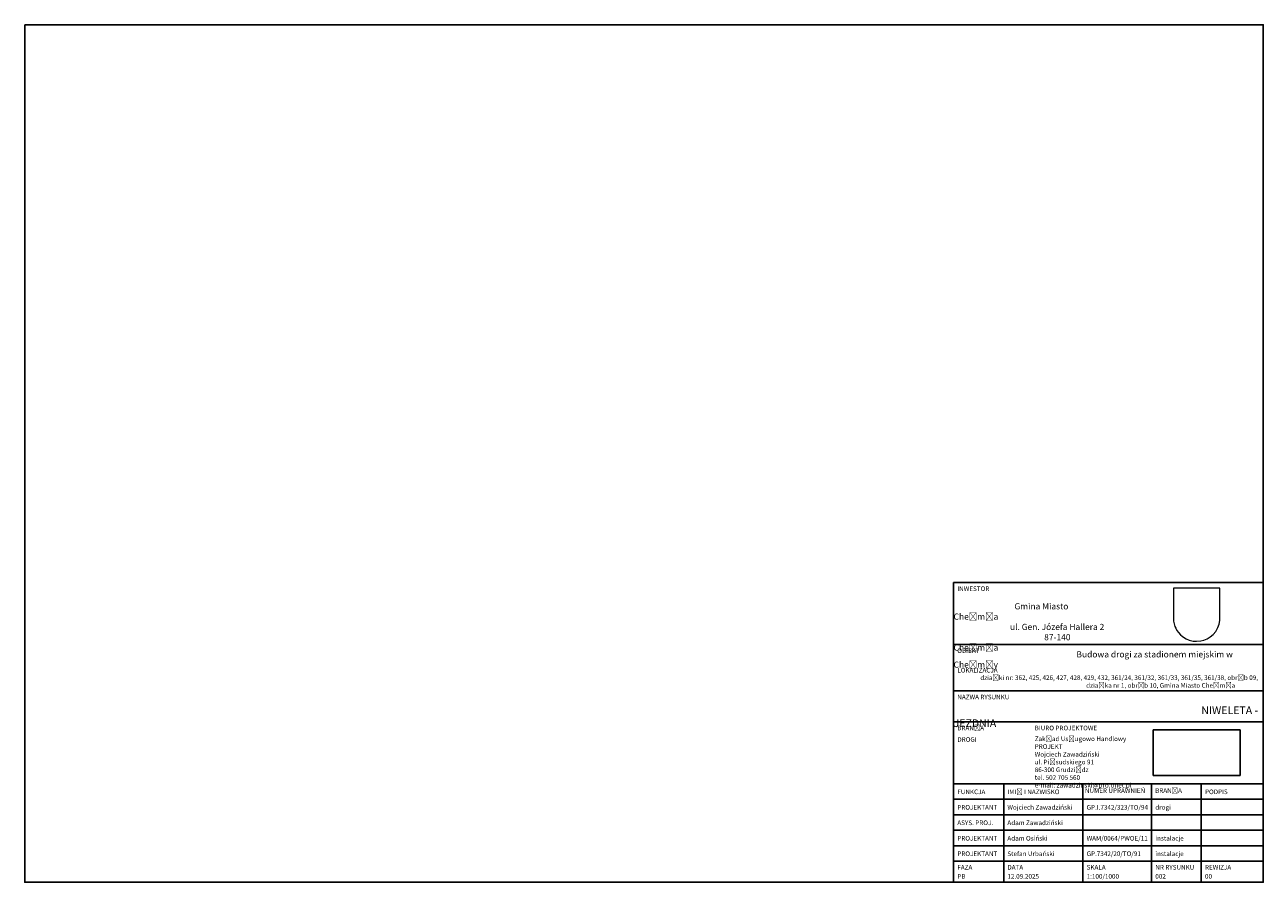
# Model space of a CAD drawing. Header units: metres. Extents: x 6539540 to 6543249, y 5894370 to 5895874.
# Tile 51 of 91: x 6541655 to 6542055, y 5895478 to 5895755. Entities that reach past the tile are written whole.
import ezdxf

# ---------------------------------------------------------------- set-up
doc = ezdxf.new("R2010")
doc.units = ezdxf.units.M
doc.header["$XCLIPFRAME"] = 0
for name, color, linetype, lineweight in [('000_CAJETIN', 250, 'Continuous', 0), ('_dr kreskowanie', 1, 'Continuous', 0), ('_dr opis', 7, 'Continuous', 25)]:
    doc.layers.add(name, color=color, linetype=linetype, lineweight=lineweight)
doc.layers.add('_tabelka', color=7, linetype='Continuous')
doc.styles.add('ARIAL', font='arial.ttf')
picture_1 = doc.add_image_def('image1.jpg', size_in_pixel=(428, 224))
picture_2 = doc.add_image_def('image2.png', size_in_pixel=(210, 240))

msp = doc.modelspace()

# ---------------------------------------------------------------- linework, layer by layer
at = {"layer": '000_CAJETIN', "lineweight": 13}
msp.add_lwpolyline([(6541955.136, 5895575.112), (6542055.136, 5895575.112), (6542055.136, 5895478.313), (6541955.136, 5895478.313)], close=True, dxfattribs=at)
at = {"layer": '_dr opis', "flags": 128}
msp.add_lwpolyline([(6541655.136, 5895755.313), (6541655.136, 5895478.313), (6542055.136, 5895478.313), (6542055.136, 5895755.313)], close=True, dxfattribs=at)
at = {"layer": '_dr opis', "linetype": 'Continuous'}
msp.add_lwpolyline([(6541955.136, 5895575.112), (6542055.136, 5895575.112), (6542055.136, 5895478.313), (6541955.136, 5895478.313)], close=True, dxfattribs=at)
at = {"layer": '_tabelka', "flags": 128}
for points in [[(6541955.136, 5895575.112), (6541955.136, 5895555.112), (6542055.136, 5895555.112), (6542055.136, 5895575.112), (6541955.136, 5895575.112)], [(6541955.136, 5895575.112), (6542055.136, 5895575.112)], [(6541955.136, 5895555.112), (6541955.136, 5895540.112), (6542055.136, 5895540.112), (6542055.136, 5895555.112), (6541955.136, 5895555.112)], [(6541955.136, 5895540.112), (6541955.136, 5895530.112), (6542055.136, 5895530.112), (6542055.136, 5895540.112)], [(6541955.136, 5895530.112), (6541955.136, 5895510.112), (6542055.136, 5895510.112), (6542055.136, 5895530.112)], [(6541955.136, 5895510.112), (6542055.136, 5895510.112)], [(6541971.307, 5895485.112), (6541971.307, 5895510.112)], [(6541996.912, 5895485.112), (6541996.912, 5895510.112)], [(6542019.088, 5895485.112), (6542019.088, 5895510.112)], [(6542035.136, 5895510.112), (6542035.136, 5895485.112)], [(6541955.136, 5895505.112), (6542055.136, 5895505.112)], [(6541955.136, 5895500.112), (6542055.136, 5895500.112)], [(6541955.136, 5895495.112), (6542055.136, 5895495.112)], [(6541955.136, 5895485.112), (6542055.136, 5895485.112)]]:
    msp.add_lwpolyline(points, dxfattribs=at)
at = {"layer": '_tabelka'}
for points in [[(6541955.136, 5895510.112), (6542055.136, 5895510.112), (6542055.136, 5895490.112), (6541955.136, 5895490.112)], [(6541955.136, 5895485.112), (6541971.307, 5895485.112), (6541971.307, 5895478.313), (6541955.136, 5895478.313)], [(6541971.307, 5895485.112), (6541996.912, 5895485.112), (6541996.912, 5895478.313), (6541971.307, 5895478.313)], [(6541996.912, 5895485.112), (6542019.088, 5895485.112), (6542019.088, 5895478.313), (6541996.912, 5895478.313)], [(6542019.088, 5895485.112), (6542035.136, 5895485.112), (6542035.136, 5895478.313), (6542019.088, 5895478.313)], [(6542035.136, 5895485.112), (6542055.136, 5895485.112), (6542055.136, 5895478.313), (6542035.136, 5895478.313)]]:
    msp.add_lwpolyline(points, close=True, dxfattribs=at)

# ---------------------------------------------------------------- texts
at = {"layer": '_tabelka', "char_height": 1.5, "attachment_point": 1, "style": 'ARIAL'}
for s, width, insert in [('INWESTOR', 18.97276, (6541956.325, 5895573.887)), ('OBIEKT', 18.97276, (6541956.325, 5895553.887)), ('LOKALIZACJA', 18.97276, (6541956.325, 5895547.554)), ('\\pi5.7387;działki nr: 362, 425, 426, 427, 428, 429, 432, 361/24, 361/32, 361/33, 361/35, 361/38, obręb 09, \\P\\pi28.533;działka nr 1, obręb 10, Gmina Miasto Chełmża', 100, (6541955.136, 5895545.146)), ('NAZWA RYSUNKU', 18.97276, (6541956.325, 5895538.887)), ('BRANŻA', 18.97276, (6541956.325, 5895528.887)), ('BIURO PROJEKTOWE', 32.98341, (6541981.325, 5895528.887)), ('Zakład Usługowo Handlowy PROJEKT\\PWojciech Zawadziński\\Pul. Piłsudskiego 91\\P86-300 Grudziądz\\Ptel. 502 705 560\\Pe-mail: zawadzinski@pro.onet.pl', 37.90161, (6541981.325, 5895525.396)), ('Wojciech Zawadziński', 23.01028, (6541972.495, 5895503.267)), ('Adam Zawadziński', 23.01028, (6541972.495, 5895498.267)), ('Adam Osiński', 23.01028, (6541972.495, 5895493.267)), ('WAM/0064/PWOE/11', 18.97276, (6541998.101, 5895493.267)), ('instalacje', 18.97276, (6542020.277, 5895493.267)), ('Stefan Urbański', 23.01028, (6541972.495, 5895488.267)), ('GP.7342/20/TO/91', 18.97276, (6541998.101, 5895488.267)), ('instalacje', 18.97276, (6542020.277, 5895488.267)), ('FAZA', 18.97276, (6541956.325, 5895483.887)), ('DATA', 18.97276, (6541972.495, 5895483.887)), ('SKALA', 18.97276, (6541998.101, 5895483.887)), ('NR RYSUNKU', 18.97276, (6542020.277, 5895483.887)), ('REWIZJA', 18.97276, (6542036.325, 5895483.887))]:
    msp.add_mtext_dynamic_manual_height_columns(s, width=width, gutter_width=12.5, heights=[0], dxfattribs=dict(at, insert=insert))
at = {"layer": '_tabelka', "attachment_point": 1}
for s, width, insert, char_height in [('\\pi9.8213;{\\fArial|b1|i0|c238|p34;Gmina Miasto Chełmża\\P\\pi9.0948;ul. Gen. Józefa Hallera 2\\P\\pi14.621;87-140 Chełmża}', 50, (6541955.136, 5895568.454), 2), ('\\pi19.835;{\\fArial|b0|i0|c238|p34;Budowa drogi za stadionem miejskim w Chełmży}', 100, (6541955.136, 5895552.935), 2), ('\\pi31.995;{\\fArial|b1|i0|c238|p34;NIWELETA - JEZDNIA}', 100, (6541955.136, 5895535.112), 2.5), ('{\\fArial|b1|i0|c238|p34;DROGI}', 18.97276, (6541956.325, 5895525.168), 1.5), ('{\\fArial|b1|i0|c238|p34;FUNKCJA}', 18.97276, (6541956.325, 5895508.267), 1.5), ('{\\fArial|b1|i0|c238|p34;IMIĘ I NAZWISKO}', 18.97276, (6541972.495, 5895508.267), 1.5), ('{\\fArial|b1|i0|c238|p34;NUMER UPRAWNIEŃ}', 20.98717, (6541997.549, 5895508.649), 1.5), ('{\\fArial|b1|i0|c238|p34;BRANŻA}', 18.97276, (6542020.209, 5895508.674), 1.5), ('{\\fArial|b1|i0|c238|p34;PODPIS}', 18.97276, (6542036.325, 5895508.267), 1.5), ('{\\fArial|b1|i0|c238|p34;PROJEKTANT}', 18.97276, (6541956.325, 5895503.267), 1.5), ('{\\fArial|b0|i0|c238|p34;GP.I.7342/323/TO/94}', 18.97276, (6541998.101, 5895503.267), 1.5), ('{\\fArial|b0|i0|c238|p34;drogi}', 18.97276, (6542020.277, 5895503.267), 1.5), ('{\\fArial|b1|i0|c238|p34;ASYS. PROJ.}', 18.97276, (6541956.325, 5895498.267), 1.5), ('{\\fArial|b1|i0|c238|p34;PROJEKTANT}', 18.97276, (6541956.325, 5895493.267), 1.5), ('{\\fArial|b1|i0|c238|p34;PROJEKTANT}', 18.97276, (6541956.325, 5895488.267), 1.5), ('{\\fArial|b1|i0|c238|p34;PB}', 18.97276, (6541956.325, 5895480.967), 1.5), ('{\\fArial|b1|i0|c238|p34;12.09.2025}', 18.97276, (6541972.495, 5895480.967), 1.5), ('{\\fArial|b1|i0|c238|p34;1:100/1000}', 18.97276, (6541998.101, 5895480.967), 1.5), ('{\\fArial|b1|i0|c238|p34;002}', 18.97276, (6542020.277, 5895480.967), 1.5), ('{\\fArial|b1|i0|c238|p34;00}', 18.97276, (6542036.325, 5895480.967), 1.5)]:
    msp.add_mtext_dynamic_manual_height_columns(s, width=width, gutter_width=12.5, heights=[0], dxfattribs=dict(at, insert=insert, char_height=char_height))

# ---------------------------------------------------------------- pictures from other files: only their frames are drawn
at = {"layer": '_dr kreskowanie', "color": 7, "true_color": 0xffffff}
image = msp.add_image(picture_2, insert=(6542026.137, 5895556.14), size_in_units=(15, 17.143), rotation=0, dxfattribs=at)
image.set_boundary_path([(-0.5, -0.5), (-0.5, 135.553), (0.353, 147.892), (1.494, 154.892), (2.914, 161.073), (6.408, 171.967), (9.907, 180.084), (15.544, 190.29), (21.968, 199.416), (31.11, 209.596), (39.17, 216.704), (49.27, 223.803), (57.308, 228.3), (71.058, 234.033), (88.54, 238.28), (104.495, 239.5), (123.732, 237.723), (137.052, 234.326), (152.296, 227.99), (165.603, 219.888), (179.196, 208.292), (190.43, 194.838), (200.516, 176.995), (205.958, 161.538), (208.933, 145.391), (209.5, 134.59), (209.5, -0.5), (-0.5, -0.5)])
at = {"layer": '_tabelka', "color": 7, "true_color": 0xffffff}
image = msp.add_image(picture_1, insert=(6542019.536, 5895512.774), size_in_units=(28.203, 14.76), rotation=0, dxfattribs=at)
image.dxf.flags = 7

doc.saveas('drawing.dxf')
